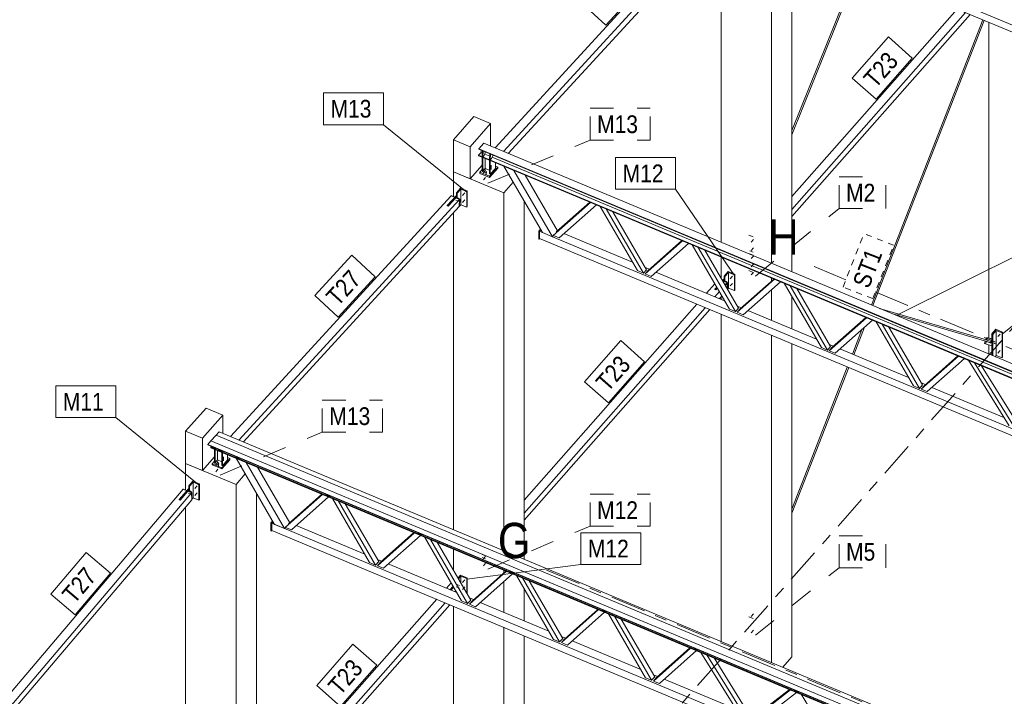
# Model space of a CAD drawing. Header units: millimetres. Extents: x -698 to 216, y -34 to 576.
# Tile 28 of 88: x -594 to -510, y 430 to 487. Entities that reach past the tile are written whole.
import ezdxf

# ---------------------------------------------------------------- set-up
doc = ezdxf.new("R2010")
doc.units = ezdxf.units.MM
for name, pattern in [('XKITLINE00', [0]), ('XKITLINE02', [4, 2, -2]), ('XKITLINE03', [6, 3, -1, 1, -1]), ('XKITLINE04', [3, 0.5, -0.5, 0.5, -0.5, 0.5, -0.5])]:
    doc.linetypes.add(name, pattern=pattern)
for name, color, linetype, lineweight in [('Element', 2, 'Continuous', 0), ('Spoina', 1, 'Continuous', 0), ('Znak elementu', 2, 'Continuous', 0), ('Śruba', 3, 'Continuous', 0)]:
    doc.layers.add(name, color=color, linetype=linetype, lineweight=lineweight)
doc.styles.add('ARIAL', font='ARIAL.TTF')

msp = doc.modelspace()

# ---------------------------------------------------------------- hatches: boundary and pattern name
at = {"layer": 'Śruba'}
for points in [[(-554.286, 474.403), (-554.293, 474.404), (-554.3, 474.405), (-554.307, 474.407), (-554.314, 474.409), (-554.32, 474.411), (-554.326, 474.414), (-554.331, 474.418), (-554.336, 474.422), (-554.341, 474.426), (-554.344, 474.43), (-554.347, 474.435), (-554.35, 474.439), (-554.352, 474.444), (-554.353, 474.449), (-554.353, 474.454), (-554.353, 474.459), (-554.352, 474.464), (-554.35, 474.469), (-554.347, 474.474), (-554.344, 474.479), (-554.341, 474.483), (-554.336, 474.487), (-554.331, 474.491), (-554.326, 474.494), (-554.32, 474.497), (-554.314, 474.5), (-554.307, 474.502), (-554.3, 474.504), (-554.293, 474.505), (-554.286, 474.506), (-554.278, 474.506), (-554.271, 474.506), (-554.264, 474.505), (-554.256, 474.504), (-554.249, 474.502), (-554.243, 474.5), (-554.237, 474.497), (-554.231, 474.494), (-554.225, 474.491), (-554.22, 474.487), (-554.216, 474.483), (-554.212, 474.479), (-554.209, 474.474), (-554.206, 474.469), (-554.205, 474.464), (-554.204, 474.459), (-554.203, 474.454), (-554.204, 474.449), (-554.205, 474.444), (-554.206, 474.439), (-554.209, 474.435), (-554.212, 474.43), (-554.216, 474.426), (-554.22, 474.422), (-554.225, 474.418), (-554.231, 474.414), (-554.237, 474.411), (-554.243, 474.409), (-554.249, 474.407), (-554.256, 474.405), (-554.264, 474.404), (-554.271, 474.403), (-554.278, 474.403)], [(-556.185, 472.619), (-556.178, 472.61), (-556.172, 472.601), (-556.169, 472.592), (-556.167, 472.583), (-556.167, 472.574), (-556.169, 472.567), (-556.173, 472.561), (-556.178, 472.557), (-556.185, 472.554), (-556.194, 472.553), (-556.203, 472.553), (-556.212, 472.556), (-556.222, 472.56), (-556.232, 472.566), (-556.241, 472.573), (-556.249, 472.581), (-556.255, 472.589), (-556.261, 472.599), (-556.264, 472.608), (-556.266, 472.617), (-556.266, 472.625), (-556.264, 472.632), (-556.26, 472.638), (-556.255, 472.643), (-556.248, 472.646), (-556.24, 472.647), (-556.231, 472.646), (-556.221, 472.644), (-556.211, 472.64), (-556.202, 472.634), (-556.193, 472.627)], [(-556.645, 472.304), (-556.64, 472.313), (-556.634, 472.322), (-556.628, 472.329), (-556.622, 472.334), (-556.617, 472.338), (-556.611, 472.339), (-556.607, 472.339), (-556.604, 472.336), (-556.601, 472.331), (-556.6, 472.325), (-556.599, 472.317), (-556.6, 472.308), (-556.602, 472.298), (-556.605, 472.287), (-556.609, 472.276), (-556.614, 472.266), (-556.619, 472.256), (-556.625, 472.248), (-556.631, 472.241), (-556.637, 472.235), (-556.643, 472.232), (-556.648, 472.23), (-556.652, 472.231), (-556.656, 472.234), (-556.658, 472.238), (-556.66, 472.245), (-556.66, 472.253), (-556.659, 472.262), (-556.657, 472.272), (-556.654, 472.283), (-556.65, 472.293)], [(-556.185, 472.014), (-556.178, 472.006), (-556.172, 471.996), (-556.169, 471.987), (-556.167, 471.978), (-556.167, 471.97), (-556.169, 471.963), (-556.173, 471.957), (-556.178, 471.952), (-556.185, 471.949), (-556.194, 471.948), (-556.203, 471.949), (-556.212, 471.951), (-556.222, 471.955), (-556.232, 471.961), (-556.241, 471.968), (-556.249, 471.976), (-556.255, 471.985), (-556.261, 471.994), (-556.264, 472.003), (-556.266, 472.012), (-556.266, 472.021), (-556.264, 472.028), (-556.26, 472.034), (-556.255, 472.038), (-556.248, 472.041), (-556.24, 472.042), (-556.231, 472.042), (-556.221, 472.039), (-556.211, 472.035), (-556.202, 472.029), (-556.193, 472.022)], [(-533.944, 465.238), (-533.939, 465.248), (-533.933, 465.256), (-533.927, 465.263), (-533.921, 465.269), (-533.916, 465.272), (-533.91, 465.274), (-533.906, 465.273), (-533.903, 465.27), (-533.9, 465.266), (-533.899, 465.259), (-533.898, 465.251), (-533.899, 465.242), (-533.901, 465.232), (-533.904, 465.221), (-533.908, 465.211), (-533.913, 465.2), (-533.918, 465.191), (-533.924, 465.182), (-533.93, 465.175), (-533.936, 465.17), (-533.942, 465.166), (-533.947, 465.165), (-533.951, 465.165), (-533.955, 465.168), (-533.957, 465.173), (-533.959, 465.179), (-533.959, 465.187), (-533.958, 465.196), (-533.956, 465.206), (-533.953, 465.217), (-533.949, 465.228)], [(-533.488, 465.551), (-533.481, 465.542), (-533.476, 465.533), (-533.472, 465.524), (-533.471, 465.515), (-533.471, 465.507), (-533.473, 465.499), (-533.477, 465.493), (-533.482, 465.489), (-533.489, 465.486), (-533.497, 465.485), (-533.506, 465.486), (-533.516, 465.488), (-533.526, 465.492), (-533.535, 465.498), (-533.544, 465.505), (-533.552, 465.513), (-533.559, 465.522), (-533.565, 465.531), (-533.568, 465.54), (-533.57, 465.549), (-533.57, 465.557), (-533.568, 465.565), (-533.564, 465.571), (-533.559, 465.575), (-533.552, 465.578), (-533.543, 465.579), (-533.534, 465.578), (-533.525, 465.576), (-533.515, 465.572), (-533.505, 465.566), (-533.496, 465.559)], [(-533.488, 464.947), (-533.481, 464.938), (-533.476, 464.929), (-533.472, 464.919), (-533.471, 464.911), (-533.471, 464.902), (-533.473, 464.895), (-533.477, 464.889), (-533.482, 464.884), (-533.489, 464.881), (-533.497, 464.88), (-533.506, 464.881), (-533.516, 464.884), (-533.526, 464.888), (-533.535, 464.893), (-533.544, 464.9), (-533.552, 464.908), (-533.559, 464.917), (-533.565, 464.926), (-533.568, 464.936), (-533.57, 464.945), (-533.57, 464.953), (-533.568, 464.96), (-533.564, 464.966), (-533.559, 464.971), (-533.552, 464.974), (-533.543, 464.975), (-533.534, 464.974), (-533.525, 464.971), (-533.515, 464.967), (-533.505, 464.962), (-533.496, 464.955)], [(-511.214, 460.004), (-511.207, 460.016), (-511.2, 460.027), (-511.192, 460.037), (-511.185, 460.043), (-511.177, 460.048), (-511.171, 460.05), (-511.165, 460.049), (-511.161, 460.046), (-511.158, 460.04), (-511.156, 460.031), (-511.155, 460.021), (-511.156, 460.009), (-511.159, 459.996), (-511.163, 459.983), (-511.168, 459.969), (-511.174, 459.956), (-511.181, 459.943), (-511.189, 459.932), (-511.196, 459.923), (-511.204, 459.916), (-511.211, 459.912), (-511.217, 459.91), (-511.223, 459.911), (-511.228, 459.914), (-511.231, 459.92), (-511.233, 459.928), (-511.233, 459.939), (-511.232, 459.95), (-511.229, 459.963), (-511.225, 459.977), (-511.22, 459.991)], [(-510.801, 460.64), (-510.794, 460.631), (-510.788, 460.622), (-510.785, 460.613), (-510.783, 460.604), (-510.783, 460.596), (-510.785, 460.589), (-510.789, 460.583), (-510.794, 460.578), (-510.801, 460.575), (-510.81, 460.574), (-510.819, 460.575), (-510.828, 460.577), (-510.838, 460.581), (-510.848, 460.587), (-510.857, 460.594), (-510.865, 460.602), (-510.871, 460.611), (-510.877, 460.62), (-510.88, 460.629), (-510.882, 460.638), (-510.882, 460.646), (-510.88, 460.654), (-510.876, 460.66), (-510.871, 460.664), (-510.864, 460.667), (-510.856, 460.668), (-510.847, 460.668), (-510.837, 460.665), (-510.827, 460.661), (-510.818, 460.655), (-510.809, 460.648)], [(-510.801, 459.945), (-510.794, 459.936), (-510.788, 459.927), (-510.785, 459.918), (-510.783, 459.909), (-510.783, 459.901), (-510.785, 459.893), (-510.789, 459.887), (-510.794, 459.883), (-510.801, 459.88), (-510.81, 459.879), (-510.819, 459.879), (-510.828, 459.882), (-510.838, 459.886), (-510.848, 459.892), (-510.857, 459.899), (-510.865, 459.907), (-510.871, 459.916), (-510.877, 459.925), (-510.88, 459.934), (-510.882, 459.943), (-510.882, 459.951), (-510.88, 459.958), (-510.876, 459.965), (-510.871, 459.969), (-510.864, 459.972), (-510.856, 459.973), (-510.847, 459.972), (-510.837, 459.97), (-510.827, 459.966), (-510.818, 459.96), (-510.809, 459.953)], [(-510.801, 459.25), (-510.794, 459.241), (-510.788, 459.232), (-510.785, 459.223), (-510.783, 459.214), (-510.783, 459.206), (-510.785, 459.198), (-510.789, 459.192), (-510.794, 459.188), (-510.801, 459.185), (-510.81, 459.184), (-510.819, 459.184), (-510.828, 459.187), (-510.838, 459.191), (-510.848, 459.197), (-510.857, 459.204), (-510.865, 459.212), (-510.871, 459.22), (-510.877, 459.23), (-510.88, 459.239), (-510.882, 459.248), (-510.882, 459.256), (-510.88, 459.263), (-510.876, 459.269), (-510.871, 459.274), (-510.864, 459.277), (-510.856, 459.278), (-510.847, 459.277), (-510.837, 459.275), (-510.827, 459.271), (-510.818, 459.265), (-510.809, 459.258)], [(-576.982, 449.684), (-576.989, 449.685), (-576.996, 449.686), (-577.003, 449.688), (-577.01, 449.69), (-577.016, 449.693), (-577.022, 449.696), (-577.028, 449.699), (-577.033, 449.703), (-577.037, 449.707), (-577.041, 449.711), (-577.044, 449.716), (-577.046, 449.721), (-577.048, 449.726), (-577.049, 449.731), (-577.05, 449.736), (-577.049, 449.741), (-577.048, 449.746), (-577.046, 449.751), (-577.044, 449.756), (-577.041, 449.76), (-577.037, 449.764), (-577.033, 449.769), (-577.028, 449.772), (-577.022, 449.776), (-577.016, 449.779), (-577.01, 449.781), (-577.003, 449.783), (-576.996, 449.785), (-576.989, 449.786), (-576.982, 449.787), (-576.975, 449.787), (-576.967, 449.787), (-576.96, 449.786), (-576.953, 449.785), (-576.946, 449.783), (-576.939, 449.781), (-576.933, 449.779), (-576.927, 449.776), (-576.921, 449.772), (-576.917, 449.769), (-576.912, 449.764), (-576.908, 449.76), (-576.905, 449.756), (-576.903, 449.751), (-576.901, 449.746), (-576.9, 449.741), (-576.9, 449.736), (-576.9, 449.731), (-576.901, 449.726), (-576.903, 449.721), (-576.905, 449.716), (-576.908, 449.711), (-576.912, 449.707), (-576.917, 449.703), (-576.921, 449.699), (-576.927, 449.696), (-576.933, 449.693), (-576.939, 449.69), (-576.946, 449.688), (-576.953, 449.686), (-576.96, 449.685), (-576.967, 449.684), (-576.975, 449.684)], [(-579.347, 447.448), (-579.341, 447.458), (-579.336, 447.466), (-579.33, 447.473), (-579.324, 447.479), (-579.318, 447.482), (-579.313, 447.484), (-579.309, 447.483), (-579.305, 447.48), (-579.303, 447.476), (-579.301, 447.469), (-579.301, 447.461), (-579.302, 447.452), (-579.304, 447.442), (-579.307, 447.431), (-579.311, 447.421), (-579.316, 447.41), (-579.321, 447.401), (-579.327, 447.392), (-579.333, 447.385), (-579.339, 447.38), (-579.344, 447.376), (-579.349, 447.375), (-579.354, 447.375), (-579.357, 447.378), (-579.36, 447.383), (-579.361, 447.389), (-579.362, 447.397), (-579.361, 447.406), (-579.359, 447.416), (-579.356, 447.427), (-579.352, 447.438)], [(-578.881, 447.776), (-578.874, 447.767), (-578.869, 447.758), (-578.865, 447.748), (-578.863, 447.739), (-578.863, 447.731), (-578.865, 447.724), (-578.869, 447.718), (-578.875, 447.713), (-578.882, 447.71), (-578.89, 447.709), (-578.899, 447.71), (-578.909, 447.712), (-578.918, 447.717), (-578.928, 447.722), (-578.937, 447.729), (-578.945, 447.737), (-578.952, 447.746), (-578.957, 447.755), (-578.961, 447.765), (-578.963, 447.773), (-578.963, 447.782), (-578.961, 447.789), (-578.957, 447.795), (-578.951, 447.8), (-578.944, 447.803), (-578.936, 447.804), (-578.927, 447.803), (-578.917, 447.8), (-578.908, 447.796), (-578.898, 447.791), (-578.889, 447.784)], [(-578.881, 447.171), (-578.874, 447.162), (-578.869, 447.153), (-578.865, 447.144), (-578.863, 447.135), (-578.863, 447.127), (-578.865, 447.119), (-578.869, 447.113), (-578.875, 447.109), (-578.882, 447.106), (-578.89, 447.105), (-578.899, 447.106), (-578.909, 447.108), (-578.918, 447.112), (-578.928, 447.118), (-578.937, 447.125), (-578.945, 447.133), (-578.952, 447.142), (-578.957, 447.151), (-578.961, 447.16), (-578.963, 447.169), (-578.963, 447.177), (-578.961, 447.185), (-578.957, 447.191), (-578.951, 447.195), (-578.944, 447.198), (-578.936, 447.199), (-578.927, 447.198), (-578.917, 447.196), (-578.908, 447.192), (-578.898, 447.186), (-578.889, 447.179)], [(-556.185, 439.805), (-556.178, 439.796), (-556.172, 439.787), (-556.169, 439.778), (-556.167, 439.769), (-556.167, 439.761), (-556.169, 439.753), (-556.173, 439.747), (-556.178, 439.743), (-556.185, 439.74), (-556.194, 439.739), (-556.203, 439.739), (-556.212, 439.742), (-556.222, 439.746), (-556.232, 439.752), (-556.241, 439.759), (-556.249, 439.767), (-556.255, 439.776), (-556.261, 439.785), (-556.264, 439.794), (-556.266, 439.803), (-556.266, 439.811), (-556.264, 439.818), (-556.26, 439.824), (-556.255, 439.829), (-556.248, 439.832), (-556.24, 439.833), (-556.231, 439.832), (-556.221, 439.83), (-556.211, 439.826), (-556.202, 439.82), (-556.193, 439.813)]]:
    msp.add_hatch(color=256, dxfattribs=at).paths.add_polyline_path(points, flags=17)

# ---------------------------------------------------------------- linework, layer by layer
at = {"layer": 'Element', "linetype": 'XKITLINE00', "lineweight": 0}
for p, q in [((-530.093, 466.761), (-530.093, 497.508)), ((-553.526, 476.549), (-534.561, 497.233)), ((-533.848, 496.935), (-552.814, 476.251)), ((-528.364, 466.038), (-528.364, 496.779)), ((-552.413, 476.084), (-533.862, 496.316)), ((-534.368, 468.546), (-534.368, 495.764)), ((-527.069, 493.626), (-460.21, 465.699)), ((-525.974, 493.773), (-461.274, 466.748)), ((-528.364, 478.013), (-522.809, 491.847)), ((-528.364, 477.659), (-522.687, 491.796)), ((-528.364, 472.432), (-514.36, 488.318)), ((-528.364, 471.326), (-513.647, 488.02)), ((-528.364, 470.722), (-513.258, 487.857)), ((-521.616, 463.22), (-512.179, 487.407)), ((-521.494, 463.169), (-512.057, 487.356)), ((-511.671, 460.428), (-511.671, 487.195)), ((-557.064, 477.235), (-555.335, 479.196)), ((-553.91, 478.601), (-555.335, 479.196)), ((-555.639, 476.64), (-553.91, 478.601)), ((-553.91, 476.709), (-553.91, 478.601)), ((-557.064, 477.235), (-557.064, 474.515)), ((-557.064, 477.235), (-555.639, 476.64)), ((-555.639, 473.92), (-555.639, 476.64)), ((-554.474, 476.945), (-554.906, 476.474)), ((-554.474, 476.945), (-477.732, 444.889)), ((-554.918, 475.928), (-554.919, 475.879)), ((-554.919, 475.879), (-554.563, 475.73)), ((-554.713, 476.152), (-554.918, 475.928)), ((-554.918, 475.928), (-478.176, 443.873)), ((-554.906, 476.474), (-554.907, 476.424)), ((-554.907, 476.424), (-478.165, 444.368)), ((-554.906, 476.474), (-478.164, 444.418)), ((-554.709, 476.341), (-554.713, 476.152)), ((-554.713, 476.152), (-554.61, 476.109)), ((-554.617, 475.809), (-554.606, 476.298)), ((-554.617, 475.809), (-554.56, 475.785)), ((-554.549, 476.274), (-554.56, 475.785)), ((-554.56, 475.785), (-554.443, 475.912)), ((-554.443, 475.912), (-554.354, 476.13)), ((-554.399, 476.021), (-553.983, 475.847)), ((-554.354, 476.13), (-554.353, 476.192)), ((-553.99, 475.547), (-553.979, 476.036)), ((-553.922, 476.013), (-553.933, 475.523)), ((-553.816, 475.65), (-553.727, 475.869)), ((-553.727, 475.869), (-553.726, 475.93)), ((-555.639, 473.92), (-554.62, 475.075)), ((-554.62, 475.754), (-554.62, 475.754)), ((-554.62, 475.754), (-554.563, 475.73)), ((-554.62, 474.597), (-554.62, 475.754)), ((-554.563, 475.73), (-553.936, 475.468)), ((-554.563, 475.73), (-554.563, 475.73)), ((-554.563, 475.73), (-554.563, 474.573)), ((-554.358, 474.806), (-554.358, 475.644)), ((-553.993, 475.492), (-553.993, 475.492)), ((-553.993, 475.492), (-553.936, 475.468)), ((-553.993, 474.335), (-553.993, 475.492)), ((-553.99, 475.547), (-553.933, 475.523)), ((-553.936, 475.468), (-478.177, 443.823)), ((-553.936, 475.468), (-553.936, 475.468)), ((-553.936, 475.468), (-553.936, 474.311)), ((-553.933, 475.523), (-553.816, 475.65)), ((-553.772, 475.759), (-478.169, 444.179)), ((-553.504, 474.802), (-553.504, 475.288)), ((-553.504, 475.003), (-553.303, 474.919)), ((-552.784, 474.987), (-551.934, 474.632)), ((-552.784, 474.987), (-552.784, 474.987)), ((-552.784, 474.987), (-549.52, 469.368)), ((-557.064, 474.515), (-552.789, 472.729)), ((-557.064, 472.426), (-557.064, 474.515)), ((-557.064, 474.515), (-555.639, 473.92)), ((-554.62, 474.708), (-554.821, 474.48)), ((-554.821, 474.48), (-554.821, 474.383)), ((-554.821, 474.48), (-553.995, 474.135)), ((-554.821, 474.383), (-553.995, 474.038)), ((-554.62, 474.597), (-554.563, 474.573)), ((-554.563, 474.573), (-554.358, 474.806)), ((-554.358, 474.806), (-553.993, 474.654)), ((-553.995, 474.135), (-553.303, 474.919)), ((-553.303, 474.822), (-553.995, 474.038)), ((-553.995, 474.038), (-553.995, 474.135)), ((-553.993, 474.335), (-553.936, 474.311)), ((-553.936, 474.311), (-553.504, 474.802)), ((-553.303, 474.919), (-553.303, 474.822)), ((-551.934, 474.632), (-548.67, 469.013)), ((-551.934, 474.632), (-551.934, 474.632)), ((-548.242, 469.51), (-550.987, 474.236)), ((-552.789, 472.729), (-551.996, 473.63)), ((-575.969, 452.073), (-557.257, 472.48)), ((-557.584, 471.671), (-556.804, 472.521)), ((-557.24, 472.499), (-557.257, 472.48)), ((-557.257, 472.48), (-556.957, 472.355)), ((-557.257, 472.48), (-556.957, 472.355)), ((-556.939, 472.374), (-557.24, 472.499)), ((-556.804, 472.738), (-556.458, 473.131)), ((-556.804, 472.317), (-556.804, 472.738)), ((-556.733, 472.708), (-556.804, 472.738)), ((-556.43, 473.052), (-556.733, 472.708)), ((-556.733, 472.287), (-556.733, 472.708)), ((-556.458, 473.131), (-555.888, 472.892)), ((-556.43, 471.722), (-556.43, 473.052)), ((-555.932, 472.843), (-556.43, 473.052)), ((-555.888, 472.892), (-555.932, 472.843)), ((-555.932, 471.514), (-555.932, 472.843)), ((-555.888, 471.563), (-555.888, 472.892)), ((-552.789, 442.391), (-552.789, 472.729)), ((-556.545, 472.183), (-575.257, 451.776)), ((-557.585, 471.64), (-557.584, 471.671)), ((-557.585, 471.64), (-557.513, 471.61)), ((-557.513, 471.641), (-557.584, 471.671)), ((-556.804, 472.413), (-557.513, 471.641)), ((-557.513, 471.61), (-556.865, 472.317)), ((-557.513, 471.641), (-557.513, 471.61)), ((-556.848, 472.335), (-556.865, 472.317)), ((-556.865, 472.317), (-556.545, 472.183)), ((-556.865, 472.317), (-556.545, 472.183)), ((-556.527, 472.202), (-556.848, 472.335)), ((-556.558, 471.563), (-556.545, 472.183)), ((-556.545, 472.183), (-556.558, 471.563)), ((-556.527, 472.202), (-556.545, 472.183)), ((-556.541, 471.582), (-556.527, 472.202)), ((-556.541, 471.597), (-556.43, 471.722)), ((-556.43, 471.722), (-555.932, 471.514)), ((-551.06, 441.669), (-551.06, 472.019)), ((-548.596, 469.131), (-545.446, 471.922)), ((-548.336, 469.426), (-545.496, 471.943)), ((-544.936, 471.709), (-548.098, 468.908)), ((-574.856, 451.608), (-556.558, 471.563)), ((-557.064, 444.176), (-557.064, 471.012)), ((-556.558, 471.563), (-556.541, 471.582)), ((-555.932, 471.514), (-555.888, 471.563)), ((-541.464, 466.137), (-544.625, 471.579)), ((-540.954, 465.924), (-544.115, 471.366)), ((-543.547, 471.129), (-540.695, 466.218)), ((-549.83, 469.494), (-549.687, 469.656)), ((-549.787, 469.476), (-549.83, 469.494)), ((-549.83, 468.829), (-549.83, 469.494)), ((-549.787, 469.476), (-549.664, 469.616)), ((-549.787, 468.811), (-549.787, 469.476)), ((-549.765, 469.471), (-549.654, 469.597)), ((-549.765, 468.866), (-549.765, 469.471)), ((-549.765, 469.471), (-549.521, 469.368)), ((-548.67, 469.013), (-549.52, 469.368)), ((-547.686, 469.273), (-541.876, 466.846)), ((-549.83, 468.829), (-549.787, 468.811)), ((-549.787, 468.811), (-549.746, 468.858)), ((-549.765, 468.866), (-482.906, 440.939)), ((-548.67, 469.013), (-548.584, 469.111)), ((-548.67, 469.013), (-483.97, 441.988)), ((-548.098, 468.908), (-548.584, 469.111)), ((-540.808, 465.863), (-537.647, 468.664)), ((-540.549, 466.157), (-537.696, 468.685)), ((-537.137, 468.451), (-540.298, 465.65)), ((-533.665, 462.879), (-536.826, 468.321)), ((-533.155, 462.666), (-536.316, 468.108)), ((-535.748, 467.871), (-532.895, 462.96)), ((-534.368, 465.495), (-534.368, 467.294)), ((-540.954, 465.924), (-541.464, 466.137)), ((-540.695, 466.218), (-540.954, 465.924)), ((-540.808, 465.863), (-540.549, 466.157)), ((-540.298, 465.65), (-540.808, 465.863)), ((-540.798, 466.396), (-540.445, 466.249)), ((-539.886, 466.015), (-534.077, 463.588)), ((-534.108, 465.67), (-533.762, 466.063)), ((-533.734, 465.984), (-534.037, 465.641)), ((-533.762, 466.063), (-533.192, 465.825)), ((-533.734, 464.654), (-533.734, 465.984)), ((-533.235, 465.776), (-533.734, 465.984)), ((-533.192, 465.825), (-533.235, 465.776)), ((-533.192, 464.495), (-533.192, 465.825)), ((-535.599, 464.224), (-534.904, 465.013)), ((-534.256, 465.302), (-534.242, 465.297)), ((-534.248, 465.289), (-534.108, 465.449)), ((-534.209, 465.223), (-534.108, 465.338)), ((-534.199, 465.205), (-534.168, 465.239)), ((-534.151, 465.259), (-534.168, 465.239)), ((-533.848, 465.105), (-534.168, 465.239)), ((-534.168, 465.239), (-533.848, 465.105)), ((-533.831, 465.125), (-534.151, 465.259)), ((-534.108, 465.241), (-534.108, 465.67)), ((-534.037, 465.641), (-534.108, 465.67)), ((-534.037, 465.211), (-534.037, 465.641)), ((-534.025, 464.905), (-533.848, 465.105)), ((-533.831, 465.125), (-533.848, 465.105)), ((-533.848, 464.6), (-533.848, 465.105)), ((-533.848, 464.6), (-533.848, 465.105)), ((-533.831, 464.571), (-533.831, 465.125)), ((-533.235, 464.446), (-533.235, 465.776)), ((-533.008, 462.605), (-529.848, 465.406)), ((-532.749, 462.899), (-529.897, 465.427)), ((-529.338, 465.193), (-532.498, 462.392)), ((-530.093, 465.253), (-530.093, 465.509)), ((-525.865, 459.621), (-529.026, 465.063)), ((-534.888, 464.563), (-534.74, 464.731)), ((-534.817, 464.534), (-534.888, 464.563)), ((-534.888, 464.533), (-534.888, 464.563)), ((-534.888, 464.533), (-534.817, 464.503)), ((-534.887, 463.927), (-534.517, 464.346)), ((-534.817, 464.534), (-534.702, 464.664)), ((-534.817, 464.503), (-534.691, 464.646)), ((-534.817, 464.503), (-534.817, 464.534)), ((-533.821, 464.555), (-533.734, 464.654)), ((-533.734, 464.654), (-533.235, 464.446)), ((-533.235, 464.446), (-533.192, 464.495)), ((-530.093, 461.924), (-530.093, 464.524)), ((-525.356, 459.408), (-528.516, 464.85)), ((-527.948, 464.613), (-525.096, 459.703)), ((-551.06, 446.686), (-536.421, 463.292)), ((-534.497, 463.764), (-534.305, 463.982)), ((-534.368, 463.71), (-534.368, 463.911)), ((-528.364, 461.202), (-528.364, 463.923)), ((-551.06, 445.58), (-535.708, 462.995)), ((-551.06, 444.976), (-535.319, 462.832)), ((-533.155, 462.666), (-533.665, 462.879)), ((-532.895, 462.96), (-533.155, 462.666)), ((-533.008, 462.605), (-532.749, 462.899)), ((-532.498, 462.392), (-533.008, 462.605)), ((-532.998, 463.138), (-532.646, 462.991)), ((-532.087, 462.757), (-526.277, 460.331)), ((-520.922, 462.93), (-511.871, 460.266)), ((-519.801, 462.462), (-511.558, 460.035)), ((-534.368, 434.696), (-534.368, 462.434)), ((-525.209, 459.347), (-522.049, 462.149)), ((-524.95, 459.642), (-522.098, 462.169)), ((-521.539, 461.936), (-524.699, 459.134)), ((-518.066, 456.364), (-521.227, 461.806)), ((-523.238, 459.061), (-522.422, 461.152)), ((-523.116, 459.01), (-522.206, 461.344)), ((-517.556, 456.151), (-520.717, 461.592)), ((-520.149, 461.355), (-517.297, 456.445)), ((-511.412, 460.769), (-511.066, 461.162)), ((-511.032, 461.067), (-511.326, 460.734)), ((-511.066, 461.162), (-510.496, 460.924)), ((-511.032, 458.951), (-511.032, 461.067)), ((-510.548, 460.865), (-511.032, 461.067)), ((-510.496, 460.924), (-510.548, 460.865)), ((-510.548, 458.749), (-510.548, 460.865)), ((-510.496, 458.808), (-510.496, 460.924)), ((-530.093, 432.911), (-530.093, 460.649)), ((-512.041, 459.967), (-511.965, 460.155)), ((-511.955, 459.931), (-512.041, 459.967)), ((-511.955, 459.931), (-511.878, 460.124)), ((-511.878, 460.124), (-511.921, 460.142)), ((-511.837, 460.477), (-511.914, 460.284)), ((-511.829, 460.248), (-511.914, 460.284)), ((-511.878, 460.124), (-511.515, 460.018)), ((-511.837, 460.477), (-511.751, 460.441)), ((-511.412, 460.352), (-511.837, 460.477)), ((-511.751, 460.441), (-511.829, 460.248)), ((-511.466, 460.141), (-511.829, 460.248)), ((-511.412, 460.341), (-511.751, 460.441)), ((-511.558, 460.035), (-511.526, 460.032)), ((-511.515, 460.018), (-511.558, 460.035)), ((-511.526, 460.032), (-511.496, 460.046)), ((-511.515, 460.018), (-511.506, 460.041)), ((-511.483, 460.139), (-511.498, 460.151)), ((-511.496, 460.046), (-511.476, 460.073)), ((-511.472, 460.108), (-511.483, 460.139)), ((-511.476, 460.073), (-511.472, 460.108)), ((-511.475, 460.118), (-511.466, 460.141)), ((-511.412, 458.957), (-511.412, 460.769)), ((-511.326, 460.734), (-511.412, 460.769)), ((-511.326, 458.922), (-511.326, 460.734)), ((-528.364, 433.4), (-528.364, 459.927)), ((-525.356, 459.408), (-525.865, 459.621)), ((-525.096, 459.703), (-525.356, 459.408)), ((-525.209, 459.347), (-524.95, 459.642)), ((-524.699, 459.134), (-525.209, 459.347)), ((-525.199, 459.88), (-524.847, 459.733)), ((-524.287, 459.499), (-518.478, 457.073)), ((-511.412, 459.771), (-511.955, 459.931)), ((-511.671, 459.066), (-511.671, 459.847)), ((-517.41, 456.09), (-514.249, 458.891)), ((-517.151, 456.384), (-514.299, 458.911)), ((-513.739, 458.678), (-516.9, 455.877)), ((-509.948, 452.973), (-513.398, 458.535)), ((-509.424, 452.754), (-512.873, 458.316)), ((-511.13, 458.84), (-511.032, 458.951)), ((-511.032, 458.951), (-510.548, 458.749)), ((-510.548, 458.749), (-510.496, 458.808)), ((-528.364, 445.924), (-523.666, 457.964)), ((-528.364, 445.56), (-523.544, 457.913)), ((-512.277, 458.067), (-509.165, 453.048)), ((-517.4, 456.623), (-517.048, 456.475)), ((-517.556, 456.151), (-518.066, 456.364)), ((-517.297, 456.445), (-517.556, 456.151)), ((-517.41, 456.09), (-517.151, 456.384)), ((-516.9, 455.877), (-517.41, 456.09)), ((-516.488, 456.242), (-510.398, 453.698)), ((-579.76, 452.516), (-578.031, 454.478)), ((-576.606, 453.883), (-578.031, 454.478)), ((-578.335, 451.921), (-576.606, 453.883)), ((-576.606, 452.339), (-576.606, 453.883)), ((-579.76, 452.516), (-579.76, 449.796)), ((-579.76, 452.516), (-578.335, 451.921)), ((-576.924, 452.472), (-577.183, 452.189)), ((-500.181, 420.416), (-576.924, 452.472)), ((-578.335, 449.201), (-578.335, 451.921)), ((-577.616, 451.697), (-577.876, 451.392)), ((-577.616, 451.698), (-577.183, 452.188)), ((-577.616, 451.697), (-577.616, 451.698)), ((-577.616, 451.698), (-500.873, 419.642)), ((-577.616, 451.697), (-500.874, 419.642)), ((-577.183, 452.189), (-500.44, 420.133)), ((-577.183, 452.189), (-577.183, 452.188)), ((-577.183, 452.188), (-500.441, 420.133)), ((-501.133, 419.336), (-577.876, 451.392)), ((-577.876, 451.392), (-577.875, 451.368)), ((-577.875, 451.368), (-501.132, 419.313)), ((-577.559, 451.23), (-577.616, 451.166)), ((-577.616, 451.166), (-577.616, 451.118)), ((-577.616, 451.166), (-501.133, 419.219)), ((-577.616, 451.118), (-501.133, 419.17)), ((-577.519, 451.22), (-577.576, 451.243)), ((-577.316, 451.041), (-577.576, 451.243)), ((-577.259, 451.017), (-577.519, 451.22)), ((-577.259, 451.017), (-577.316, 451.041)), ((-577.259, 450.969), (-577.316, 450.993)), ((-577.316, 450.993), (-577.316, 449.879)), ((-577.199, 451.086), (-577.259, 451.017)), ((-577.259, 449.855), (-577.259, 450.969)), ((-577.054, 450.088), (-577.054, 450.883)), ((-576.892, 450.958), (-576.949, 450.982)), ((-576.69, 450.779), (-576.949, 450.982)), ((-576.633, 450.755), (-576.892, 450.958)), ((-576.633, 450.755), (-576.69, 450.779)), ((-576.572, 450.824), (-576.633, 450.755)), ((-578.335, 449.201), (-577.316, 450.357)), ((-577.316, 449.989), (-577.517, 449.761)), ((-577.259, 449.855), (-577.054, 450.088)), ((-577.054, 450.088), (-576.69, 449.935)), ((-576.691, 449.416), (-575.999, 450.201)), ((-575.999, 450.104), (-576.691, 449.319)), ((-576.633, 450.707), (-576.69, 450.731)), ((-576.69, 450.731), (-576.69, 449.617)), ((-576.633, 449.593), (-576.633, 450.707)), ((-576.633, 449.593), (-576.2, 450.083)), ((-576.2, 450.083), (-576.2, 450.527)), ((-576.2, 450.285), (-575.999, 450.201)), ((-575.999, 450.201), (-575.999, 450.104)), ((-575.516, 450.383), (-575.544, 450.395)), ((-575.285, 450.192), (-575.544, 450.395)), ((-575.256, 450.181), (-575.516, 450.383)), ((-575.473, 450.223), (-574.623, 449.868)), ((-572.217, 444.616), (-575.473, 450.223)), ((-575.256, 450.181), (-575.285, 450.192)), ((-575.196, 450.249), (-575.256, 450.181)), ((-579.76, 449.796), (-575.486, 448.011)), ((-579.76, 447.542), (-579.76, 449.796)), ((-579.76, 449.796), (-578.335, 449.201)), ((-577.517, 449.761), (-577.517, 449.665)), ((-577.517, 449.761), (-576.691, 449.416)), ((-577.517, 449.665), (-576.691, 449.319)), ((-577.316, 449.879), (-577.259, 449.855)), ((-576.691, 449.319), (-576.691, 449.416)), ((-576.69, 449.617), (-576.633, 449.593)), ((-574.623, 449.868), (-571.367, 444.261)), ((-570.938, 444.758), (-573.676, 449.472)), ((-579.501, 447.895), (-579.155, 448.287)), ((-579.155, 448.287), (-578.585, 448.049)), ((-575.486, 448.011), (-574.703, 448.898)), ((-599.067, 425.097), (-579.967, 447.601)), ((-580.295, 446.733), (-579.501, 447.669)), ((-579.501, 447.555), (-580.224, 446.703)), ((-580.223, 446.673), (-579.575, 447.437)), ((-579.95, 447.621), (-579.967, 447.601)), ((-579.967, 447.601), (-579.665, 447.475)), ((-579.967, 447.601), (-579.665, 447.475)), ((-579.648, 447.495), (-579.95, 447.621)), ((-579.558, 447.457), (-579.575, 447.437)), ((-579.575, 447.437), (-579.255, 447.303)), ((-579.575, 447.437), (-579.255, 447.303)), ((-579.237, 447.323), (-579.558, 447.457)), ((-579.501, 447.433), (-579.501, 447.895)), ((-579.429, 447.865), (-579.501, 447.895)), ((-579.127, 448.208), (-579.429, 447.865)), ((-579.429, 447.404), (-579.429, 447.865)), ((-579.127, 446.879), (-579.127, 448.208)), ((-578.628, 448), (-579.127, 448.208)), ((-578.585, 448.049), (-578.628, 448)), ((-578.628, 446.67), (-578.628, 448)), ((-578.585, 446.719), (-578.585, 448.049)), ((-575.486, 415.247), (-575.486, 448.011)), ((-579.255, 447.303), (-598.355, 424.8)), ((-597.976, 424.641), (-579.241, 446.714)), ((-580.224, 446.703), (-580.295, 446.733)), ((-580.295, 446.703), (-580.295, 446.733)), ((-580.295, 446.703), (-580.223, 446.673)), ((-580.224, 446.703), (-580.223, 446.673)), ((-579.237, 447.323), (-579.255, 447.303)), ((-579.241, 446.714), (-579.255, 447.303)), ((-579.255, 447.303), (-579.241, 446.714)), ((-579.241, 446.714), (-579.224, 446.735)), ((-579.224, 446.735), (-579.237, 447.323)), ((-579.225, 446.768), (-579.127, 446.879)), ((-579.127, 446.879), (-578.628, 446.67)), ((-578.628, 446.67), (-578.585, 446.719)), ((-573.756, 414.525), (-573.756, 447.268)), ((-571.292, 444.38), (-568.15, 447.164)), ((-571.033, 444.674), (-568.2, 447.185)), ((-567.64, 446.951), (-570.794, 444.156)), ((-567.808, 447.164), (-567.837, 447.175)), ((-567.578, 446.973), (-567.837, 447.175)), ((-567.549, 446.961), (-567.808, 447.164)), ((-567.549, 446.961), (-567.578, 446.973)), ((-567.489, 447.03), (-567.549, 446.961)), ((-564.16, 441.386), (-567.314, 446.815)), ((-563.65, 441.173), (-566.804, 446.602)), ((-579.76, 417.033), (-579.76, 446.102)), ((-566.236, 446.364), (-563.391, 441.467)), ((-572.526, 444.743), (-572.384, 444.904)), ((-572.483, 444.725), (-572.526, 444.743)), ((-572.526, 444.078), (-572.526, 444.743)), ((-572.483, 444.725), (-572.36, 444.864)), ((-572.483, 444.06), (-572.483, 444.725)), ((-572.483, 444.06), (-572.442, 444.106)), ((-572.462, 444.719), (-572.35, 444.846)), ((-572.462, 444.114), (-572.462, 444.719)), ((-572.462, 444.719), (-505.601, 416.791)), ((-572.462, 444.114), (-505.603, 416.187)), ((-571.367, 444.261), (-572.217, 444.616)), ((-571.367, 444.261), (-571.28, 444.36)), ((-570.794, 444.156), (-571.28, 444.36)), ((-570.382, 444.521), (-564.572, 442.094)), ((-572.526, 444.078), (-572.483, 444.06)), ((-563.504, 441.112), (-560.351, 443.906)), ((-563.245, 441.406), (-560.4, 443.927)), ((-559.841, 443.693), (-562.994, 440.899)), ((-560.009, 443.906), (-560.038, 443.918)), ((-559.778, 443.715), (-560.038, 443.918)), ((-559.75, 443.703), (-560.009, 443.906)), ((-559.75, 443.703), (-559.778, 443.715)), ((-559.689, 443.772), (-559.75, 443.703)), ((-556.361, 438.128), (-559.515, 443.557)), ((-555.851, 437.915), (-559.005, 443.344)), ((-558.436, 443.107), (-555.592, 438.209)), ((-557.064, 440.744), (-557.064, 442.533)), ((-563.494, 441.644), (-563.142, 441.497)), ((-563.65, 441.173), (-564.16, 441.386)), ((-563.391, 441.467), (-563.65, 441.173)), ((-563.504, 441.112), (-563.245, 441.406)), ((-562.994, 440.899), (-563.504, 441.112)), ((-562.583, 441.263), (-556.773, 438.837)), ((-552.789, 440.502), (-552.789, 440.748)), ((-556.674, 440.072), (-556.458, 440.317)), ((-556.43, 440.238), (-556.635, 440.005)), ((-556.458, 440.317), (-555.888, 440.079)), ((-556.43, 439.653), (-556.43, 440.238)), ((-555.932, 440.03), (-556.43, 440.238)), ((-555.888, 440.079), (-555.932, 440.03)), ((-555.932, 438.794), (-555.932, 440.03)), ((-555.888, 438.749), (-555.888, 440.079)), ((-555.705, 437.854), (-552.551, 440.648)), ((-555.446, 438.148), (-552.601, 440.669)), ((-552.041, 440.435), (-555.195, 437.641)), ((-552.21, 440.648), (-552.238, 440.66)), ((-551.979, 440.458), (-552.238, 440.66)), ((-551.95, 440.446), (-552.21, 440.648)), ((-551.95, 440.446), (-551.979, 440.458)), ((-551.89, 440.514), (-551.95, 440.446)), ((-548.562, 434.87), (-551.715, 440.299)), ((-548.052, 434.657), (-551.205, 440.086)), ((-557.655, 439.205), (-557.257, 439.657)), ((-557.354, 439.079), (-557.088, 439.38)), ((-557.282, 439.049), (-557.05, 439.313)), ((-557.263, 439.041), (-557.039, 439.295)), ((-557.252, 439.662), (-557.257, 439.657)), ((-557.257, 439.657), (-557.247, 439.653)), ((-557.257, 439.657), (-557.247, 439.653)), ((-552.789, 437.173), (-552.789, 439.772)), ((-551.06, 436.45), (-551.06, 439.171)), ((-550.637, 439.849), (-547.792, 434.951)), ((-573.756, 420.94), (-558.477, 438.273)), ((-556.942, 438.907), (-556.865, 438.995)), ((-555.899, 438.737), (-555.888, 438.749)), ((-555.695, 438.386), (-555.343, 438.239)), ((-573.756, 419.834), (-557.764, 437.975)), ((-573.756, 419.229), (-557.375, 437.812)), ((-557.064, 407.552), (-557.064, 437.683)), ((-555.851, 437.915), (-556.361, 438.128)), ((-555.592, 438.209), (-555.851, 437.915)), ((-555.705, 437.854), (-555.446, 438.148)), ((-555.195, 437.641), (-555.705, 437.854)), ((-554.783, 438.006), (-548.973, 435.579)), ((-547.646, 434.89), (-544.802, 437.411)), ((-544.411, 437.39), (-544.439, 437.402)), ((-544.18, 437.2), (-544.439, 437.402)), ((-547.906, 434.596), (-544.752, 437.391)), ((-544.242, 437.178), (-547.396, 434.383)), ((-544.151, 437.188), (-544.411, 437.39)), ((-544.151, 437.188), (-544.18, 437.2)), ((-544.091, 437.257), (-544.151, 437.188)), ((-540.763, 431.612), (-543.916, 437.041)), ((-540.253, 431.399), (-543.406, 436.828)), ((-542.838, 436.591), (-539.993, 431.693)), ((-552.789, 405.767), (-552.789, 435.897)), ((-551.06, 407.654), (-551.06, 435.175)), ((-547.792, 434.951), (-548.052, 434.657)), ((-547.895, 435.128), (-547.543, 434.981)), ((-548.052, 434.657), (-548.562, 434.87)), ((-547.906, 434.596), (-547.646, 434.89)), ((-547.396, 434.383), (-547.906, 434.596)), ((-546.984, 434.748), (-541.174, 432.321)), ((-540.106, 431.338), (-536.953, 434.133)), ((-539.847, 431.632), (-537.002, 434.153)), ((-536.611, 434.132), (-536.64, 434.144)), ((-536.38, 433.942), (-536.64, 434.144)), ((-536.352, 433.93), (-536.611, 434.132)), ((-536.443, 433.92), (-539.596, 431.125)), ((-536.352, 433.93), (-536.38, 433.942)), ((-536.291, 433.999), (-536.352, 433.93)), ((-532.645, 428.221), (-536.086, 433.771)), ((-532.121, 428.002), (-535.562, 433.552)), ((-534.965, 433.303), (-531.861, 428.297)), ((-529.145, 432.514), (-528.364, 433.4)), ((-540.253, 431.399), (-540.763, 431.612)), ((-539.993, 431.693), (-540.253, 431.399)), ((-540.106, 431.338), (-539.847, 431.632)), ((-540.096, 431.871), (-539.744, 431.724)), ((-539.596, 431.125), (-540.106, 431.338)), ((-539.185, 431.49), (-533.094, 428.946)), ((-531.929, 427.922), (-528.488, 430.597)), ((-531.669, 428.217), (-528.565, 430.629)), ((-527.964, 430.378), (-531.405, 427.703)), ((-528.101, 430.578), (-528.129, 430.589)), ((-527.87, 430.387), (-528.129, 430.589)), ((-527.841, 430.375), (-528.101, 430.578)), ((-527.841, 430.375), (-527.87, 430.387)), ((-527.781, 430.444), (-527.841, 430.375)), ((-524.134, 424.667), (-527.575, 430.216))]:
    msp.add_line(p, q, dxfattribs=at)
at = {"layer": 'Spoina', "linetype": 'XKITLINE03', "lineweight": 0}
for p, q in [((-679.192, 268.939), (-503.454, 468.292)), ((-526.48, 466.498), (-523.782, 465.371)), ((-521.29, 464.33), (-490.611, 451.515)), ((-549.176, 440.752), (151.851, 147.93))]:
    msp.add_line(p, q, dxfattribs=at)
at = {"layer": 'Znak elementu', "linetype": 'XKITLINE00', "lineweight": 0}
for p, q in [((-544.128, 486.947), (-540.987, 490.372)), ((-544.128, 486.947), (-546.118, 488.772)), ((-523.253, 482.463), (-520.18, 485.949)), ((-518.155, 484.164), (-520.18, 485.949)), ((-521.228, 480.678), (-518.155, 484.164)), ((-521.228, 480.678), (-523.253, 482.463)), ((-568.075, 481.215), (-562.984, 481.215)), ((-568.075, 478.515), (-568.075, 481.215)), ((-562.984, 478.515), (-562.984, 481.215)), ((-568.075, 478.515), (-562.984, 478.515)), ((-555.913, 472.794), (-562.984, 478.515)), ((-543.308, 475.737), (-538.217, 475.737)), ((-543.308, 473.037), (-543.308, 475.737)), ((-538.217, 473.037), (-538.217, 475.737)), ((-543.308, 473.037), (-538.217, 473.037)), ((-533.217, 465.727), (-538.217, 473.037)), ((-519.48, 462.373), (-503.026, 470.523)), ((-568.814, 464.019), (-565.674, 467.444)), ((-563.684, 465.62), (-565.674, 467.444)), ((-510.525, 460.751), (-503.454, 466.472)), ((-566.824, 462.195), (-563.684, 465.62)), ((-566.824, 462.195), (-568.814, 464.019)), ((-545.95, 456.717), (-542.877, 460.203)), ((-540.851, 458.418), (-542.877, 460.203)), ((-543.924, 454.932), (-540.851, 458.418)), ((-543.924, 454.932), (-545.95, 456.717)), ((-590.772, 456.372), (-585.68, 456.372)), ((-590.772, 453.672), (-590.772, 456.372)), ((-585.68, 453.672), (-585.68, 456.372)), ((-590.772, 453.672), (-585.68, 453.672)), ((-578.609, 447.951), (-585.68, 453.672)), ((-546.253, 443.918), (-541.162, 443.918)), ((-546.253, 441.218), (-546.253, 443.918)), ((-541.162, 441.218), (-541.162, 443.918)), ((-591.192, 438.703), (-588.185, 442.246)), ((-586.126, 440.499), (-588.185, 442.246)), ((-555.913, 439.98), (-546.253, 441.218)), ((-546.253, 441.218), (-541.162, 441.218)), ((-589.133, 436.956), (-586.126, 440.499)), ((-589.133, 436.956), (-591.192, 438.703)), ((-568.646, 430.971), (-565.573, 434.457)), ((-563.548, 432.671), (-565.573, 434.457)), ((-566.62, 429.186), (-563.548, 432.671)), ((-566.62, 429.186), (-568.646, 430.971))]:
    msp.add_line(p, q, dxfattribs=at)
at = {"layer": 'Znak elementu', "linetype": 'XKITLINE02', "lineweight": 0}
for p, q in [((-545.478, 479.902), (-540.387, 479.902)), ((-545.478, 477.202), (-545.478, 479.902)), ((-540.387, 477.202), (-540.387, 479.902)), ((-554.138, 473.552), (-545.478, 477.202)), ((-545.478, 477.202), (-540.387, 477.202)), ((-524.367, 474.099), (-520.388, 474.099)), ((-524.367, 471.399), (-524.367, 474.099)), ((-520.388, 471.399), (-520.388, 474.099)), ((-531.438, 465.678), (-524.367, 471.399)), ((-524.367, 471.399), (-520.388, 471.399)), ((-568.175, 455.149), (-563.083, 455.149)), ((-568.175, 452.449), (-568.175, 455.149)), ((-563.083, 452.449), (-563.083, 455.149)), ((-576.835, 448.799), (-568.175, 452.449)), ((-568.175, 452.449), (-563.083, 452.449)), ((-545.478, 447.179), (-540.387, 447.179)), ((-545.478, 444.479), (-545.478, 447.179)), ((-540.387, 444.479), (-540.387, 447.179)), ((-554.138, 440.829), (-545.478, 444.479)), ((-545.478, 444.479), (-540.387, 444.479)), ((-524.367, 443.646), (-520.388, 443.646)), ((-524.367, 440.946), (-524.367, 443.646)), ((-520.388, 440.946), (-520.388, 443.646)), ((-531.438, 435.225), (-524.367, 440.946)), ((-524.367, 440.946), (-520.388, 440.946))]:
    msp.add_line(p, q, dxfattribs=at)
at = {"layer": 'Znak elementu', "linetype": 'XKITLINE04', "lineweight": 0}
for p, q in [((-524.027, 464.743), (-522.257, 469.279)), ((-519.742, 468.297), (-522.257, 469.279)), ((-521.512, 463.762), (-519.742, 468.297)), ((-521.512, 463.762), (-524.027, 464.743))]:
    msp.add_line(p, q, dxfattribs=at)
at = {"layer": 'Śruba', "linetype": 'XKITLINE02', "lineweight": 0}
for p, q in [((-553.846, 474.721), (-553.846, 475.072)), ((-554.629, 474.547), (-554.344, 474.428)), ((-554.624, 474.795), (-554.339, 474.676)), ((-554.518, 474.436), (-554.327, 474.652)), ((-554.518, 473.832), (-554.327, 474.047)), ((-556.849, 472.126), (-556.564, 472.007)), ((-532.004, 469.142), (-531.648, 468.993)), ((-531.817, 468.552), (-531.627, 468.768)), ((-531.938, 467.81), (-531.653, 467.691)), ((-531.938, 467.568), (-531.653, 467.449)), ((-531.817, 467.857), (-531.627, 468.073)), ((-531.817, 467.162), (-531.627, 467.378)), ((-531.817, 466.467), (-531.627, 466.683)), ((-532.004, 466.139), (-531.648, 465.99)), ((-531.817, 465.772), (-531.627, 465.987)), ((-534.142, 465.067), (-533.857, 464.948)), ((-577.32, 450.042), (-577.035, 449.923)), ((-576.542, 450.003), (-576.542, 450.353)), ((-577.325, 449.795), (-577.041, 449.675)), ((-577.214, 449.684), (-577.024, 449.9)), ((-577.214, 449.079), (-577.024, 449.295)), ((-579.54, 447.283), (-579.255, 447.164)), ((-554.634, 442.063), (-554.349, 441.944)), ((-554.634, 441.822), (-554.349, 441.703)), ((-554.518, 441.713), (-554.327, 441.929)), ((-554.518, 441.109), (-554.327, 441.324)), ((-556.839, 439.562), (-556.554, 439.443)), ((-556.839, 439.321), (-556.554, 439.202)), ((-556.1, 439.314), (-556.29, 439.098)), ((-532.004, 436.794), (-531.648, 436.645)), ((-531.817, 436.817), (-531.627, 437.033)), ((-531.817, 436.122), (-531.627, 436.338)), ((-531.817, 435.427), (-531.627, 435.642))]:
    msp.add_line(p, q, dxfattribs=at)
at = {"layer": 'Śruba', "linetype": 'XKITLINE00', "lineweight": 0}
for p, q in [((-554.278, 474.231), (-554.278, 474.581)), ((-556.1, 472.732), (-556.29, 472.516)), ((-556.843, 472.374), (-556.558, 472.255)), ((-556.1, 472.128), (-556.29, 471.912)), ((-534.142, 465.309), (-533.857, 465.189)), ((-533.404, 465.664), (-533.594, 465.449)), ((-533.404, 465.06), (-533.594, 464.844)), ((-511.465, 460.093), (-511.109, 459.944)), ((-510.712, 460.758), (-510.902, 460.543)), ((-510.712, 460.063), (-510.902, 459.847)), ((-510.712, 459.368), (-510.902, 459.152)), ((-576.975, 449.512), (-576.975, 449.863)), ((-579.545, 447.518), (-579.26, 447.399)), ((-578.796, 447.889), (-578.986, 447.673)), ((-578.796, 447.284), (-578.986, 447.069)), ((-556.1, 439.918), (-556.29, 439.703))]:
    msp.add_line(p, q, dxfattribs=at)

# ---------------------------------------------------------------- texts
at = {"layer": 'Spoina', "style": 'ARIAL', "width": 0.85}
for s, p in [('H', (-530.369, 467.498)), ('G', (-553.288, 441.752))]:
    msp.add_text(s, height=3, dxfattribs=at).set_placement(p)
at = {"layer": 'Znak elementu', "style": 'ARIAL', "width": 0.85}
for s, rotation, p in [('T23', 48.60401, (-521.281, 481.525)), ('ST1', 68.68618, (-521.852, 464.539)), ('T27', 47.48101, (-566.861, 463.042)), ('T23', 48.60401, (-543.977, 455.779)), ('T27', 49.67544, (-589.202, 437.802)), ('T23', 48.60401, (-566.674, 430.033))]:
    msp.add_text(s, height=1.5, rotation=rotation, dxfattribs=at).set_placement(p)
for s, p in [('M13', (-567.475, 479.115)), ('M13', (-544.878, 477.802)), ('M12', (-542.708, 473.637)), ('M2', (-523.767, 471.999)), ('M11', (-590.172, 454.272)), ('M13', (-567.575, 453.049)), ('M12', (-544.878, 445.079)), ('M12', (-545.653, 441.818)), ('M5', (-523.767, 441.546))]:
    msp.add_text(s, height=1.5, dxfattribs=at).set_placement(p)

doc.saveas('drawing.dxf')
